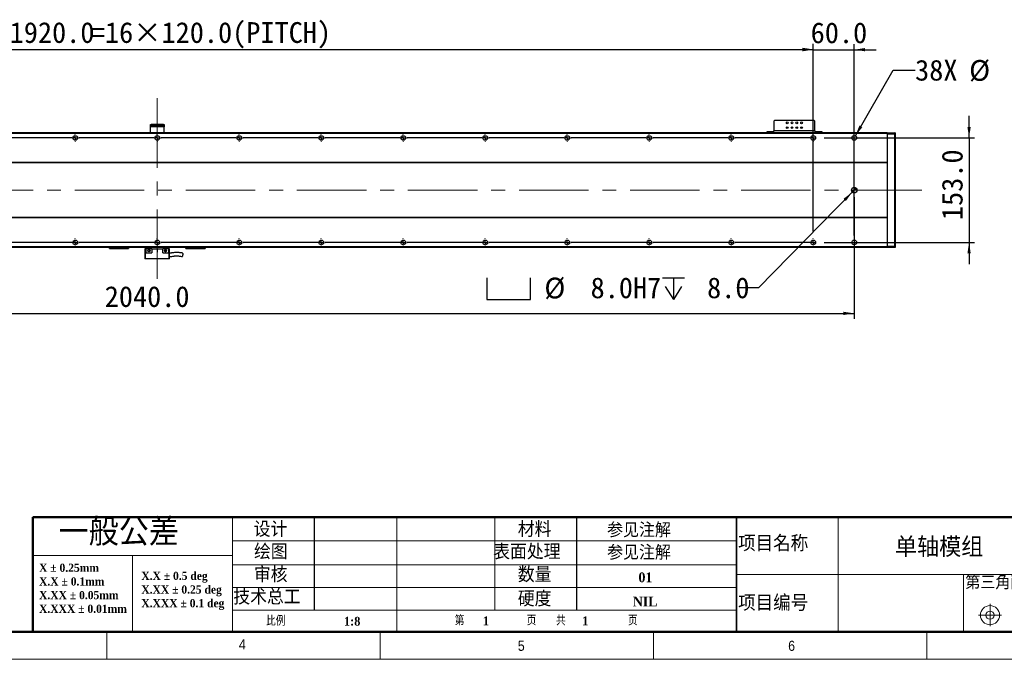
# Model space of a CAD drawing. Header units: millimetres. Extents: x 40 to 3320, y 40 to 2336.
# Tile 3 of 8: x 1153 to 2594, y 40 to 976. Entities that reach past the tile are written whole.
import ezdxf

# ---------------------------------------------------------------- set-up
doc = ezdxf.new("R2010")
doc.units = ezdxf.units.MM
doc.header["$LTSCALE"] = 8
doc.linetypes.add('CENTERX2', pattern=[20.32, 12.7, -2.54, 2.54, -2.54])
doc.layers.add('DIMNS', color=7, linetype='Continuous')
doc.styles.add('SLDTEXTSTYLE0', font='Gothic.ttf', dxfattribs={"width": 0.913})
doc.styles.add('SLDTEXTSTYLE1', font='timesbd.ttf', dxfattribs={"width": 0.933})
doc.styles.add('SLDTEXTSTYLE2', font='txt', dxfattribs={"bigfont": 'bigfont'})
doc.styles.add('SLDTEXTSTYLE3', font='txt', dxfattribs={"bigfont": 'bigfont'})
doc.styles.add('SLDTEXTSTYLE6', font='timesbd.ttf', dxfattribs={"width": 0.933, "bigfont": 'bigfont'})
doc.styles.add('SLDTEXTSTYLE7', font='txt')
doc.dimstyles.new('SLDDIMSTYLE0', dxfattribs={"dimtxt": 30.4, "dimasz": 16, "dimexe": 0, "dimexo": 0.0625, "dimgap": 7.6, "dimtad": 2, "dimdec": 1, "dimrnd": 1e-09, "dimzin": 4, "dimdsep": 46, "dimtxsty": 'SLDTEXTSTYLE7', "dimsah": 1, "dimcen": 0.09, "dimadec": 0, "dimazin": 1, "dimtfac": 1, "dimtdec": 1, "dimtmove": 0, "dimatfit": 0, "dimfxl": 0, "dimfrac": 2, "dimtolj": 1, "dimtzin": 12, "dimarcsym": 0})
doc.dimstyles.new('SLDDIMSTYLE5', dxfattribs={"dimtxt": 30.4, "dimasz": 16, "dimexe": 0, "dimexo": 0.0625, "dimgap": 7.6, "dimtad": 2, "dimdec": 1, "dimrnd": 1e-09, "dimzin": 4, "dimdsep": 46, "dimtxsty": 'SLDTEXTSTYLE7', "dimsah": 1, "dimcen": 0.09, "dimadec": 0, "dimazin": 1, "dimtfac": 1, "dimtdec": 1, "dimtofl": 0, "dimtmove": 0, "dimatfit": 3, "dimfxl": 0, "dimfrac": 2, "dimtolj": 1, "dimtzin": 12, "dimarcsym": 0})
doc.dimstyles.new('SLDDIMSTYLE6', dxfattribs={"dimtxt": 30.4, "dimasz": 16, "dimexe": 0, "dimexo": 0.0625, "dimgap": 7.6, "dimtad": 0, "dimtih": 1, "dimtoh": 1, "dimdec": 1, "dimrnd": 1e-09, "dimzin": 4, "dimdsep": 46, "dimtxsty": 'SLDTEXTSTYLE7', "dimsah": 1, "dimcen": 0, "dimadec": 0, "dimazin": 1, "dimtfac": 1, "dimtdec": 1, "dimtofl": 0, "dimtmove": 0, "dimatfit": 3, "dimfxl": 0, "dimfrac": 2, "dimtolj": 1, "dimtzin": 12, "dimarcsym": 0})
doc.dimstyles.new('SLDDIMSTYLE7', dxfattribs={"dimtxt": 30.4, "dimasz": 16, "dimexe": 0, "dimexo": 0.0625, "dimgap": 7.6, "dimtad": 0, "dimtih": 1, "dimtoh": 1, "dimdec": 1, "dimrnd": 1e-09, "dimzin": 12, "dimdsep": 46, "dimtxsty": 'SLDTEXTSTYLE7', "dimsah": 1, "dimcen": 0, "dimadec": 0, "dimazin": 3, "dimtfac": 1, "dimtdec": 1, "dimtofl": 0, "dimtmove": 0, "dimatfit": 3, "dimfxl": 0, "dimfrac": 2, "dimtolj": 1, "dimtzin": 12, "dimarcsym": 0})

# ---------------------------------------------------------------- blocks, each defined once
blk = doc.blocks.new('SW_NOTE_0')
at = {"color": 0, "linetype": 'Continuous', "lineweight": 0, "char_height": 12, "attachment_point": 1, "style": 'SLDTEXTSTYLE1'}
for s, insert in [('X.X ± 0.5 deg', (0, 15.8)), ('X.XX ± 0.25 deg', (0, -4.2)), ('X.XXX ± 0.1 deg', (0, -24.2))]:
    blk.add_mtext(s, dxfattribs=dict(at, insert=insert))
blk = doc.blocks.new('SW_NOTE_1')
at = {"color": 0, "linetype": 'Continuous', "lineweight": 0, "char_height": 12, "attachment_point": 1, "style": 'SLDTEXTSTYLE1'}
for s, insert in [('X ± 0.25mm ', (0, 15.8)), ('X.X ± 0.1mm', (0, -4.2))]:
    blk.add_mtext(s, dxfattribs=dict(at, insert=insert))
blk = doc.blocks.new('SW_NOTE_2')
at = {"color": 0, "linetype": 'Continuous', "lineweight": 0, "char_height": 12, "attachment_point": 1, "style": 'SLDTEXTSTYLE1'}
for s, insert in [('X.XX ± 0.05mm', (0, 15.8)), ('X.XXX ± 0.01mm', (0, -4.2))]:
    blk.add_mtext(s, dxfattribs=dict(at, insert=insert))
blk = doc.blocks.new('_D_19')
at = {"layer": 'DIMNS'}
for p, q in [((393.9, 666), (393.9, 940.3)), ((2313.9, 666), (2313.9, 940.3)), ((393.9, 932.3), (2313.9, 932.3))]:
    blk.add_line(p, q, dxfattribs=at)
for points in [[(393.9, 932.3), (409.9, 929.9), (409.9, 934.7)], [(2313.9, 932.3), (2297.9, 934.7), (2297.9, 929.9)]]:
    blk.add_solid(points, dxfattribs=at)
at = {"layer": 'DIMNS', "char_height": 30.4, "attachment_point": 1, "style": 'SLDTEXTSTYLE7'}
for s, insert in [('1920.0', (1137.9, 972.2)), ('=16×120.0(PITCH)', (1256.7, 972.2))]:
    blk.add_mtext(s, dxfattribs=dict(at, insert=insert))
blk = doc.blocks.new('SW_SYMBOL_HOLE_SPOT')
at = {"layer": 'DIMNS', "color": 0}
for p, q in [((0, 7000), (0, 600)), ((12800, 600), (12800, 7000)), ((0, 600), (12800, 600))]:
    blk.add_line(p, q, dxfattribs=at)
blk = doc.blocks.new('SW_SYMBOL_HOLE_DEPTH')
at = {"layer": 'DIMNS', "color": 0}
for p, q in [((0, 7000), (6400, 7000)), ((3200, 7000), (3200, 600)), ((800, 4440), (3200, 600)), ((5600, 4440), (3200, 600))]:
    blk.add_line(p, q, dxfattribs=at)
blk = doc.blocks.new('_D_20')
at = {"layer": 'DIMNS'}
for p, q in [((2371.1, 723.5), (2233.9, 583.4)), ((2233.9, 583.4), (2201.9, 583.4))]:
    blk.add_line(p, q, dxfattribs=at)
blk.add_solid([(2371.1, 723.5), (2358.2, 713.7), (2361.6, 710.4)], dxfattribs=at)
at = {"layer": 'DIMNS', "xscale": 0.004985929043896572, "yscale": 0.004985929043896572, "zscale": 0.004985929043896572}
for name, p in [('SW_SYMBOL_HOLE_SPOT', (1836.4, 563.3)), ('SW_SYMBOL_HOLE_DEPTH', (2093.4, 563.3))]:
    blk.add_blockref(name, p, dxfattribs=at)
at = {"layer": 'DIMNS', "char_height": 30.4, "attachment_point": 1, "style": 'SLDTEXTSTYLE7'}
for s, insert in [('%%c', (1920.4, 598.4)), (' 8.0H7 ', (1967.4, 598.7)), (' 8.0', (2137.9, 598.7))]:
    blk.add_mtext(s, dxfattribs=dict(at, insert=insert))
blk = doc.blocks.new('_D_21')
at = {"layer": 'DIMNS'}
for p, q in [((333.9, 709.7), (333.9, 538.1)), ((2373.9, 716.2), (2373.9, 538.1)), ((333.9, 546.1), (2373.9, 546.1))]:
    blk.add_line(p, q, dxfattribs=at)
for points in [[(333.9, 546.1), (349.9, 543.7), (349.9, 548.5)], [(2373.9, 546.1), (2357.9, 548.5), (2357.9, 543.7)]]:
    blk.add_solid(points, dxfattribs=at)
at = {"layer": 'DIMNS', "insert": (1277, 585.9), "char_height": 30.4, "attachment_point": 1, "style": 'SLDTEXTSTYLE7'}
blk.add_mtext('2040.0', dxfattribs=at)
blk = doc.blocks.new('_D_22')
at = {"layer": 'DIMNS'}
for p, q in [((2542, 802.9), (2542, 834.9)), ((2330, 802.9), (2550, 802.9)), ((2542, 802.9), (2542, 649.9)), ((2330, 649.9), (2550, 649.9)), ((2542, 649.9), (2542, 617.9))]:
    blk.add_line(p, q, dxfattribs=at)
for points in [[(2542, 802.9), (2544.4, 818.9), (2539.6, 818.9)], [(2542, 649.9), (2539.6, 633.9), (2544.4, 633.9)]]:
    blk.add_solid(points, dxfattribs=at)
at = {"layer": 'DIMNS', "insert": (2502.1, 682.6), "char_height": 30.4, "attachment_point": 1, "rotation": 90, "style": 'SLDTEXTSTYLE7'}
blk.add_mtext('153.0', dxfattribs=at)
blk = doc.blocks.new('_D_23')
at = {"layer": 'DIMNS'}
for p, q in [((2375.6, 805.8), (2431, 901.8)), ((2431, 901.8), (2463, 901.8))]:
    blk.add_line(p, q, dxfattribs=at)
blk.add_solid([(2375.6, 805.8), (2385.7, 818.5), (2381.5, 820.9)], dxfattribs=at)
at = {"layer": 'DIMNS', "char_height": 30.4, "attachment_point": 1, "style": 'SLDTEXTSTYLE7'}
for s, insert in [('38X ', (2463, 917.1)), ('%%c', (2542.1, 916.8)), (' 6.8 THROUGH HOLE', (2589.1, 917.1))]:
    blk.add_mtext(s, dxfattribs=dict(at, insert=insert))
blk = doc.blocks.new('_D_25')
at = {"layer": 'DIMNS'}
for p, q in [((2313.9, 666), (2313.9, 939.9)), ((2373.9, 660), (2373.9, 939.9)), ((2313.9, 931.9), (2281.9, 931.9)), ((2313.9, 931.9), (2373.9, 931.9)), ((2373.9, 931.9), (2405.9, 931.9))]:
    blk.add_line(p, q, dxfattribs=at)
for points in [[(2313.9, 931.9), (2297.9, 934.3), (2297.9, 929.5)], [(2373.9, 931.9), (2389.9, 929.5), (2389.9, 934.3)]]:
    blk.add_solid(points, dxfattribs=at)
at = {"layer": 'DIMNS', "insert": (2310.2, 971.8), "char_height": 30.4, "attachment_point": 1, "style": 'SLDTEXTSTYLE7'}
blk.add_mtext('60.0', dxfattribs=at)
blk = doc.blocks.new('SW_CENTERMARKSYMBOL_1')
at = {"layer": 'DIMNS', "color": 0}
for p, q in [((834.92, 0), (725.08, 0)), ((834.92, 0), (834.06, 0)), ((840, 0), (837.46, 0)), ((840, 0), (837.46, 0)), ((840, 0), (837.46, 0)), ((840, 0), (837.46, 0)), ((840, 0), (837.46, 0)), ((840, 0), (837.46, 0)), ((840, 0), (837.46, 0)), ((840, 0), (837.46, 0)), ((840, 5.08), (840, 5.94)), ((840, 0), (840, 2.54)), ((840, 0), (840, 2.54)), ((840, 0), (840, 2.54)), ((840, 0), (840, 2.54)), ((840, 0), (840, 2.54)), ((840, 0), (840, 2.54)), ((840, 0), (840, 2.54)), ((840, 0), (840, 2.54)), ((840, 0), (840, -2.54)), ((840, 0), (842.54, 0)), ((840, 0), (840, -2.54)), ((840, 0), (842.54, 0)), ((840, 0), (840, -2.54)), ((840, 0), (842.54, 0)), ((840, 0), (840, -2.54)), ((840, 0), (842.54, 0)), ((840, 0), (840, -2.54)), ((840, 0), (842.54, 0)), ((840, 0), (840, -2.54)), ((840, 0), (842.54, 0)), ((840, 0), (840, -2.54)), ((840, 0), (842.54, 0)), ((840, 0), (840, -2.54)), ((840, 0), (842.54, 0)), ((845.08, 0), (845.94, 0)), ((954.92, 0), (845.08, 0)), ((954.92, 0), (954.06, 0)), ((960, 0), (957.46, 0)), ((960, 0), (957.46, 0)), ((960, 0), (957.46, 0)), ((960, 0), (957.46, 0)), ((960, 0), (957.46, 0)), ((960, 0), (957.46, 0)), ((960, 0), (957.46, 0)), ((960, 0), (957.46, 0)), ((960, 0), (957.46, 0)), ((960, 5.08), (960, 5.94)), ((960, 0), (960, 2.54)), ((960, 0), (960, 2.54)), ((960, 0), (960, 2.54)), ((960, 0), (960, 2.54)), ((960, 0), (960, 2.54)), ((960, 0), (960, 2.54)), ((960, 0), (960, 2.54)), ((960, 0), (960, 2.54)), ((960, 0), (960, 2.54)), ((960, 0), (960, -2.54)), ((960, 0), (962.54, 0)), ((960, 0), (960, -2.54)), ((960, 0), (962.54, 0)), ((960, 0), (960, -2.54)), ((960, 0), (962.54, 0)), ((960, 0), (960, -2.54)), ((960, 0), (962.54, 0)), ((960, 0), (960, -2.54)), ((960, 0), (962.54, 0)), ((960, 0), (960, -2.54)), ((960, 0), (962.54, 0)), ((960, 0), (960, -2.54)), ((960, 0), (962.54, 0)), ((960, 0), (960, -2.54)), ((960, 0), (962.54, 0)), ((960, 0), (960, -2.54)), ((960, 0), (962.54, 0)), ((965.08, 0), (965.94, 0)), ((1074.92, 0), (965.08, 0)), ((1074.92, 0), (1074.06, 0)), ((1080, 0), (1077.46, 0)), ((1080, 0), (1077.46, 0)), ((1080, 0), (1077.46, 0)), ((1080, 0), (1077.46, 0)), ((1080, 0), (1077.46, 0)), ((1080, 0), (1077.46, 0)), ((1080, 0), (1077.46, 0)), ((1080, 0), (1077.46, 0)), ((1080, 5.08), (1080, 5.94)), ((1080, 0), (1080, 2.54)), ((1080, 0), (1080, 2.54)), ((1080, 0), (1080, 2.54)), ((1080, 0), (1080, 2.54)), ((1080, 0), (1080, 2.54)), ((1080, 0), (1080, 2.54)), ((1080, 0), (1080, 2.54)), ((1080, 0), (1080, 2.54)), ((1080, 0), (1080, -2.54)), ((1080, 0), (1082.54, 0)), ((1080, 0), (1080, -2.54)), ((1080, 0), (1082.54, 0)), ((1080, 0), (1080, -2.54)), ((1080, 0), (1082.54, 0)), ((1080, 0), (1080, -2.54)), ((1080, 0), (1082.54, 0)), ((1080, 0), (1080, -2.54)), ((1080, 0), (1082.54, 0)), ((1080, 0), (1080, -2.54)), ((1080, 0), (1082.54, 0)), ((1080, 0), (1080, -2.54)), ((1080, 0), (1082.54, 0)), ((1080, 0), (1080, -2.54)), ((1080, 0), (1082.54, 0)), ((1085.08, 0), (1085.94, 0)), ((1194.92, 0), (1085.08, 0)), ((1194.92, 0), (1194.06, 0)), ((1200, 0), (1197.46, 0)), ((1200, 0), (1197.46, 0)), ((1200, 0), (1197.46, 0)), ((1200, 0), (1197.46, 0)), ((1200, 0), (1197.46, 0)), ((1200, 0), (1197.46, 0)), ((1200, 0), (1197.46, 0)), ((1200, 5.08), (1200, 5.94)), ((1200, 0), (1200, 2.54)), ((1200, 0), (1200, 2.54)), ((1200, 0), (1200, 2.54)), ((1200, 0), (1200, 2.54)), ((1200, 0), (1200, 2.54)), ((1200, 0), (1200, 2.54)), ((1200, 0), (1200, 2.54)), ((1200, 0), (1200, -2.54)), ((1200, 0), (1202.54, 0)), ((1200, 0), (1200, -2.54)), ((1200, 0), (1202.54, 0)), ((1200, 0), (1200, -2.54)), ((1200, 0), (1202.54, 0)), ((1200, 0), (1200, -2.54)), ((1200, 0), (1202.54, 0)), ((1200, 0), (1200, -2.54)), ((1200, 0), (1202.54, 0)), ((1200, 0), (1200, -2.54)), ((1200, 0), (1202.54, 0)), ((1200, 0), (1200, -2.54)), ((1200, 0), (1202.54, 0)), ((1205.08, 0), (1205.94, 0)), ((1314.92, 0), (1205.08, 0)), ((1314.92, 0), (1314.06, 0)), ((1320, 0), (1317.46, 0)), ((1320, 0), (1317.46, 0)), ((1320, 0), (1317.46, 0)), ((1320, 0), (1317.46, 0)), ((1320, 0), (1317.46, 0)), ((1320, 0), (1317.46, 0)), ((1320, 5.08), (1320, 5.94)), ((1320, 0), (1320, 2.54)), ((1320, 0), (1320, 2.54)), ((1320, 0), (1320, 2.54)), ((1320, 0), (1320, 2.54)), ((1320, 0), (1320, 2.54)), ((1320, 0), (1320, 2.54)), ((1320, 0), (1320, -2.54)), ((1320, 0), (1322.54, 0)), ((1320, 0), (1320, -2.54)), ((1320, 0), (1322.54, 0)), ((1320, 0), (1320, -2.54)), ((1320, 0), (1322.54, 0)), ((1320, 0), (1320, -2.54)), ((1320, 0), (1322.54, 0)), ((1320, 0), (1320, -2.54)), ((1320, 0), (1322.54, 0)), ((1320, 0), (1320, -2.54)), ((1320, 0), (1322.54, 0)), ((1325.08, 0), (1325.94, 0)), ((1434.92, 0), (1325.08, 0)), ((1434.92, 0), (1434.06, 0)), ((1440, 0), (1437.46, 0)), ((1440, 0), (1437.46, 0)), ((1440, 0), (1437.46, 0)), ((1440, 0), (1437.46, 0)), ((1440, 0), (1437.46, 0)), ((1440, 5.08), (1440, 5.94)), ((1440, 0), (1440, 2.54)), ((1440, 0), (1440, 2.54)), ((1440, 0), (1440, 2.54)), ((1440, 0), (1440, 2.54)), ((1440, 0), (1440, 2.54)), ((1440, 0), (1440, -2.54)), ((1440, 0), (1442.54, 0)), ((1440, 0), (1440, -2.54)), ((1440, 0), (1442.54, 0)), ((1440, 0), (1440, -2.54)), ((1440, 0), (1442.54, 0)), ((1440, 0), (1440, -2.54)), ((1440, 0), (1442.54, 0)), ((1440, 0), (1440, -2.54)), ((1440, 0), (1442.54, 0)), ((1445.08, 0), (1445.94, 0)), ((1554.92, 0), (1445.08, 0)), ((1554.92, 0), (1554.06, 0)), ((1560, 0), (1557.46, 0)), ((1560, 0), (1557.46, 0)), ((1560, 0), (1557.46, 0)), ((1560, 0), (1557.46, 0)), ((1560, 5.08), (1560, 5.94)), ((1560, 0), (1560, 2.54)), ((1560, 0), (1560, 2.54)), ((1560, 0), (1560, 2.54)), ((1560, 0), (1560, 2.54)), ((1560, 0), (1560, -2.54)), ((1560, 0), (1562.54, 0)), ((1560, 0), (1560, -2.54)), ((1560, 0), (1562.54, 0)), ((1560, 0), (1560, -2.54)), ((1560, 0), (1562.54, 0)), ((1560, 0), (1560, -2.54)), ((1560, 0), (1562.54, 0)), ((1565.08, 0), (1565.94, 0)), ((1674.92, 0), (1565.08, 0)), ((1674.92, 0), (1674.06, 0)), ((1680, 0), (1677.46, 0)), ((1680, 0), (1677.46, 0)), ((1680, 0), (1677.46, 0)), ((1680, 5.08), (1680, 5.94)), ((1680, 0), (1680, 2.54)), ((1680, 0), (1680, 2.54)), ((1680, 0), (1680, 2.54)), ((1680, 0), (1680, -2.54)), ((1680, 0), (1682.54, 0)), ((1680, 0), (1680, -2.54)), ((1680, 0), (1682.54, 0)), ((1680, 0), (1680, -2.54)), ((1680, 0), (1682.54, 0)), ((1685.08, 0), (1685.94, 0)), ((1794.92, 0), (1685.08, 0)), ((1794.92, 0), (1794.06, 0)), ((1800, 0), (1797.46, 0)), ((1800, 0), (1797.46, 0)), ((1800, 5.08), (1800, 5.94)), ((1800, 0), (1800, 2.54)), ((1800, 0), (1800, 2.54)), ((1800, 0), (1800, -2.54)), ((1800, 0), (1802.54, 0)), ((1800, 0), (1800, -2.54)), ((1800, 0), (1802.54, 0)), ((1805.08, 0), (1805.94, 0)), ((1914.92, 0), (1805.08, 0)), ((1914.92, 0), (1914.06, 0)), ((1920, 0), (1917.46, 0)), ((1920, 5.08), (1920, 5.94)), ((1920, 0), (1920, 2.54)), ((1920, 0), (1920, -2.54)), ((1920, 0), (1922.54, 0)), ((840, -5.08), (840, -5.94)), ((960, -5.08), (960, -5.94)), ((1080, -5.08), (1080, -5.94)), ((1200, -5.08), (1200, -5.94)), ((1320, -5.08), (1320, -5.94)), ((1440, -5.08), (1440, -5.94)), ((1560, -5.08), (1560, -5.94)), ((1680, -5.08), (1680, -5.94)), ((1800, -5.08), (1800, -5.94)), ((1920, -5.08), (1920, -5.94))]:
    blk.add_line(p, q, dxfattribs=at)
blk = doc.blocks.new('SW_CENTERMARKSYMBOL_2')
at = {"layer": 'DIMNS', "color": 0}
for p, q in [((834.92, 0), (725.08, 0)), ((834.92, 0), (834.06, 0)), ((840, 0), (837.46, 0)), ((840, 0), (837.46, 0)), ((840, 0), (837.46, 0)), ((840, 0), (837.46, 0)), ((840, 0), (837.46, 0)), ((840, 0), (837.46, 0)), ((840, 0), (837.46, 0)), ((840, 0), (837.46, 0)), ((840, 5.08), (840, 5.94)), ((840, 0), (840, 2.54)), ((840, 0), (840, 2.54)), ((840, 0), (840, 2.54)), ((840, 0), (840, 2.54)), ((840, 0), (840, 2.54)), ((840, 0), (840, 2.54)), ((840, 0), (840, 2.54)), ((840, 0), (840, 2.54)), ((840, 0), (840, -2.54)), ((840, 0), (842.54, 0)), ((840, 0), (840, -2.54)), ((840, 0), (842.54, 0)), ((840, 0), (840, -2.54)), ((840, 0), (842.54, 0)), ((840, 0), (840, -2.54)), ((840, 0), (842.54, 0)), ((840, 0), (840, -2.54)), ((840, 0), (842.54, 0)), ((840, 0), (840, -2.54)), ((840, 0), (842.54, 0)), ((840, 0), (840, -2.54)), ((840, 0), (842.54, 0)), ((840, 0), (840, -2.54)), ((840, 0), (842.54, 0)), ((845.08, 0), (845.94, 0)), ((954.92, 0), (845.08, 0)), ((954.92, 0), (954.06, 0)), ((960, 0), (957.46, 0)), ((960, 0), (957.46, 0)), ((960, 0), (957.46, 0)), ((960, 0), (957.46, 0)), ((960, 0), (957.46, 0)), ((960, 0), (957.46, 0)), ((960, 0), (957.46, 0)), ((960, 0), (957.46, 0)), ((960, 0), (957.46, 0)), ((960, 5.08), (960, 5.94)), ((960, 0), (960, 2.54)), ((960, 0), (960, 2.54)), ((960, 0), (960, 2.54)), ((960, 0), (960, 2.54)), ((960, 0), (960, 2.54)), ((960, 0), (960, 2.54)), ((960, 0), (960, 2.54)), ((960, 0), (960, 2.54)), ((960, 0), (960, 2.54)), ((960, 0), (960, -2.54)), ((960, 0), (962.54, 0)), ((960, 0), (960, -2.54)), ((960, 0), (962.54, 0)), ((960, 0), (960, -2.54)), ((960, 0), (962.54, 0)), ((960, 0), (960, -2.54)), ((960, 0), (962.54, 0)), ((960, 0), (960, -2.54)), ((960, 0), (962.54, 0)), ((960, 0), (960, -2.54)), ((960, 0), (962.54, 0)), ((960, 0), (960, -2.54)), ((960, 0), (962.54, 0)), ((960, 0), (960, -2.54)), ((960, 0), (962.54, 0)), ((960, 0), (960, -2.54)), ((960, 0), (962.54, 0)), ((965.08, 0), (965.94, 0)), ((1074.92, 0), (965.08, 0)), ((1074.92, 0), (1074.06, 0)), ((1080, 0), (1077.46, 0)), ((1080, 0), (1077.46, 0)), ((1080, 0), (1077.46, 0)), ((1080, 0), (1077.46, 0)), ((1080, 0), (1077.46, 0)), ((1080, 0), (1077.46, 0)), ((1080, 0), (1077.46, 0)), ((1080, 0), (1077.46, 0)), ((1080, 5.08), (1080, 5.94)), ((1080, 0), (1080, 2.54)), ((1080, 0), (1080, 2.54)), ((1080, 0), (1080, 2.54)), ((1080, 0), (1080, 2.54)), ((1080, 0), (1080, 2.54)), ((1080, 0), (1080, 2.54)), ((1080, 0), (1080, 2.54)), ((1080, 0), (1080, 2.54)), ((1080, 0), (1080, -2.54)), ((1080, 0), (1082.54, 0)), ((1080, 0), (1080, -2.54)), ((1080, 0), (1082.54, 0)), ((1080, 0), (1080, -2.54)), ((1080, 0), (1082.54, 0)), ((1080, 0), (1080, -2.54)), ((1080, 0), (1082.54, 0)), ((1080, 0), (1080, -2.54)), ((1080, 0), (1082.54, 0)), ((1080, 0), (1080, -2.54)), ((1080, 0), (1082.54, 0)), ((1080, 0), (1080, -2.54)), ((1080, 0), (1082.54, 0)), ((1080, 0), (1080, -2.54)), ((1080, 0), (1082.54, 0)), ((1085.08, 0), (1085.94, 0)), ((1194.92, 0), (1085.08, 0)), ((1194.92, 0), (1194.06, 0)), ((1200, 0), (1197.46, 0)), ((1200, 0), (1197.46, 0)), ((1200, 0), (1197.46, 0)), ((1200, 0), (1197.46, 0)), ((1200, 0), (1197.46, 0)), ((1200, 0), (1197.46, 0)), ((1200, 0), (1197.46, 0)), ((1200, 5.08), (1200, 5.94)), ((1200, 0), (1200, 2.54)), ((1200, 0), (1200, 2.54)), ((1200, 0), (1200, 2.54)), ((1200, 0), (1200, 2.54)), ((1200, 0), (1200, 2.54)), ((1200, 0), (1200, 2.54)), ((1200, 0), (1200, 2.54)), ((1200, 0), (1200, -2.54)), ((1200, 0), (1202.54, 0)), ((1200, 0), (1200, -2.54)), ((1200, 0), (1202.54, 0)), ((1200, 0), (1200, -2.54)), ((1200, 0), (1202.54, 0)), ((1200, 0), (1200, -2.54)), ((1200, 0), (1202.54, 0)), ((1200, 0), (1200, -2.54)), ((1200, 0), (1202.54, 0)), ((1200, 0), (1200, -2.54)), ((1200, 0), (1202.54, 0)), ((1200, 0), (1200, -2.54)), ((1200, 0), (1202.54, 0)), ((1205.08, 0), (1205.94, 0)), ((1314.92, 0), (1205.08, 0)), ((1314.92, 0), (1314.06, 0)), ((1320, 0), (1317.46, 0)), ((1320, 0), (1317.46, 0)), ((1320, 0), (1317.46, 0)), ((1320, 0), (1317.46, 0)), ((1320, 0), (1317.46, 0)), ((1320, 0), (1317.46, 0)), ((1320, 5.08), (1320, 5.94)), ((1320, 0), (1320, 2.54)), ((1320, 0), (1320, 2.54)), ((1320, 0), (1320, 2.54)), ((1320, 0), (1320, 2.54)), ((1320, 0), (1320, 2.54)), ((1320, 0), (1320, 2.54)), ((1320, 0), (1320, -2.54)), ((1320, 0), (1322.54, 0)), ((1320, 0), (1320, -2.54)), ((1320, 0), (1322.54, 0)), ((1320, 0), (1320, -2.54)), ((1320, 0), (1322.54, 0)), ((1320, 0), (1320, -2.54)), ((1320, 0), (1322.54, 0)), ((1320, 0), (1320, -2.54)), ((1320, 0), (1322.54, 0)), ((1320, 0), (1320, -2.54)), ((1320, 0), (1322.54, 0)), ((1325.08, 0), (1325.94, 0)), ((1434.92, 0), (1325.08, 0)), ((1434.92, 0), (1434.06, 0)), ((1440, 0), (1437.46, 0)), ((1440, 0), (1437.46, 0)), ((1440, 0), (1437.46, 0)), ((1440, 0), (1437.46, 0)), ((1440, 0), (1437.46, 0)), ((1440, 5.08), (1440, 5.94)), ((1440, 0), (1440, 2.54)), ((1440, 0), (1440, 2.54)), ((1440, 0), (1440, 2.54)), ((1440, 0), (1440, 2.54)), ((1440, 0), (1440, 2.54)), ((1440, 0), (1440, -2.54)), ((1440, 0), (1442.54, 0)), ((1440, 0), (1440, -2.54)), ((1440, 0), (1442.54, 0)), ((1440, 0), (1440, -2.54)), ((1440, 0), (1442.54, 0)), ((1440, 0), (1440, -2.54)), ((1440, 0), (1442.54, 0)), ((1440, 0), (1440, -2.54)), ((1440, 0), (1442.54, 0)), ((1445.08, 0), (1445.94, 0)), ((1554.92, 0), (1445.08, 0)), ((1554.92, 0), (1554.06, 0)), ((1560, 0), (1557.46, 0)), ((1560, 0), (1557.46, 0)), ((1560, 0), (1557.46, 0)), ((1560, 0), (1557.46, 0)), ((1560, 5.08), (1560, 5.94)), ((1560, 0), (1560, 2.54)), ((1560, 0), (1560, 2.54)), ((1560, 0), (1560, 2.54)), ((1560, 0), (1560, 2.54)), ((1560, 0), (1560, -2.54)), ((1560, 0), (1562.54, 0)), ((1560, 0), (1560, -2.54)), ((1560, 0), (1562.54, 0)), ((1560, 0), (1560, -2.54)), ((1560, 0), (1562.54, 0)), ((1560, 0), (1560, -2.54)), ((1560, 0), (1562.54, 0)), ((1565.08, 0), (1565.94, 0)), ((1674.92, 0), (1565.08, 0)), ((1674.92, 0), (1674.06, 0)), ((1680, 0), (1677.46, 0)), ((1680, 0), (1677.46, 0)), ((1680, 0), (1677.46, 0)), ((1680, 5.08), (1680, 5.94)), ((1680, 0), (1680, 2.54)), ((1680, 0), (1680, 2.54)), ((1680, 0), (1680, 2.54)), ((1680, 0), (1680, -2.54)), ((1680, 0), (1682.54, 0)), ((1680, 0), (1680, -2.54)), ((1680, 0), (1682.54, 0)), ((1680, 0), (1680, -2.54)), ((1680, 0), (1682.54, 0)), ((1685.08, 0), (1685.94, 0)), ((1794.92, 0), (1685.08, 0)), ((1794.92, 0), (1794.06, 0)), ((1800, 0), (1797.46, 0)), ((1800, 0), (1797.46, 0)), ((1800, 5.08), (1800, 5.94)), ((1800, 0), (1800, 2.54)), ((1800, 0), (1800, 2.54)), ((1800, 0), (1800, -2.54)), ((1800, 0), (1802.54, 0)), ((1800, 0), (1800, -2.54)), ((1800, 0), (1802.54, 0)), ((1805.08, 0), (1805.94, 0)), ((1914.92, 0), (1805.08, 0)), ((1914.92, 0), (1914.06, 0)), ((1920, 0), (1917.46, 0)), ((1920, 5.08), (1920, 5.94)), ((1920, 0), (1920, 2.54)), ((1920, 0), (1920, -2.54)), ((1920, 0), (1922.54, 0)), ((840, -5.08), (840, -5.94)), ((960, -5.08), (960, -5.94)), ((1080, -5.08), (1080, -5.94)), ((1200, -5.08), (1200, -5.94)), ((1320, -5.08), (1320, -5.94)), ((1440, -5.08), (1440, -5.94)), ((1560, -5.08), (1560, -5.94)), ((1680, -5.08), (1680, -5.94)), ((1800, -5.08), (1800, -5.94)), ((1920, -5.08), (1920, -5.94))]:
    blk.add_line(p, q, dxfattribs=at)
blk = doc.blocks.new('SW_DOWELSYMBOL_4')
at = {"linetype": 'Continuous', "lineweight": 18}
h = blk.add_hatch(color=0, dxfattribs=at)
edge = h.paths.add_edge_path(flags=0)
edge.add_arc((0, 0), 4, 180, 270)
edge.add_line((0, -4), (0, 0))
edge.add_line((0, 0), (-4, 0))
h = blk.add_hatch(color=0, dxfattribs=at)
edge = h.paths.add_edge_path(flags=0)
edge.add_arc((0, 0), 4, 0, 90)
edge.add_line((0, 4), (0, 0))
edge.add_line((0, 0), (4, 0))
at = {"layer": 'DIMNS', "color": 0}
blk.add_circle((0, 0), 4, dxfattribs=at)

msp = doc.modelspace()

# ---------------------------------------------------------------- linework, layer by layer
at = {"color": 7, "linetype": 'Continuous', "lineweight": 25}
for p, q in [((1343.88, 820.35), (1343.88, 822.35)), ((1343.88, 822.35), (1344.88, 822.35)), ((1344.88, 822.35), (1344.88, 820.35)), ((1362.88, 822.35), (1344.88, 822.35)), ((1362.88, 820.35), (1362.88, 822.35)), ((1362.88, 822.35), (1363.88, 822.35)), ((1363.88, 822.35), (1363.88, 820.35)), ((2257.38, 828.15), (2256.38, 827.15)), ((2256.38, 827.15), (2256.38, 813.35)), ((2315.38, 828.15), (2257.38, 828.15)), ((2316.38, 827.15), (2315.38, 828.15)), ((2316.38, 813.35), (2316.38, 827.15)), ((2421.88, 810.35), (285.88, 810.35)), ((2421.88, 809.35), (285.88, 809.35)), ((1344.88, 820.35), (1343.88, 820.35)), ((1343.88, 818.85), (1343.88, 820.35)), ((1363.88, 818.85), (1343.88, 818.85)), ((1343.88, 810.35), (1343.88, 818.85)), ((1362.88, 820.35), (1344.88, 820.35)), ((1363.88, 820.35), (1362.88, 820.35)), ((1363.88, 820.35), (1363.88, 818.85)), ((1363.88, 810.35), (1363.88, 818.85)), ((2246.38, 810.35), (2246.38, 812.35)), ((2246.38, 812.35), (2247.38, 812.35)), ((2247.38, 812.35), (2247.38, 810.35)), ((2247.38, 812.35), (2255.38, 812.35)), ((2255.38, 812.35), (2255.38, 810.35)), ((2256.38, 812.35), (2255.38, 812.35)), ((2316.38, 813.35), (2256.38, 813.35)), ((2256.38, 810.35), (2256.38, 813.35)), ((2316.38, 813.35), (2316.38, 810.35)), ((2317.38, 812.35), (2316.38, 812.35)), ((2317.38, 812.35), (2317.38, 810.35)), ((2317.38, 812.35), (2325.38, 812.35)), ((2325.38, 810.35), (2325.38, 812.35)), ((2325.38, 812.35), (2326.38, 812.35)), ((2326.38, 812.35), (2326.38, 810.35)), ((2421.88, 810.05), (2422.18, 810.35)), ((2421.88, 810.35), (2421.88, 809.35)), ((2421.88, 809.35), (2421.88, 766.85)), ((2421.88, 808.23), (2422.18, 808.35)), ((2422.18, 810.35), (2422.18, 808.35)), ((2422.18, 810.35), (2433.58, 810.35)), ((2422.18, 808.35), (2422.18, 644.35)), ((2433.58, 808.35), (2422.18, 808.35)), ((2433.58, 808.35), (2433.58, 810.35)), ((2433.88, 810.05), (2433.58, 810.35)), ((2433.58, 644.35), (2433.58, 808.35)), ((2433.88, 808.23), (2433.58, 808.35)), ((2433.88, 810.05), (2433.88, 808.23)), ((2433.88, 808.23), (2433.88, 644.48)), ((2421.88, 766.85), (285.88, 766.85)), ((2421.88, 766.35), (285.88, 766.35)), ((2421.88, 766.85), (2421.88, 766.35)), ((2421.88, 766.35), (2421.88, 686.35)), ((2421.88, 686.35), (285.88, 686.35)), ((2421.88, 685.85), (285.88, 685.85)), ((2421.88, 686.35), (2421.88, 685.85)), ((2421.88, 685.85), (2421.88, 643.35)), ((2421.88, 643.35), (285.88, 643.35)), ((2421.88, 642.35), (285.88, 642.35)), ((1283.88, 641.15), (1283.88, 642.35)), ((1283.88, 641.15), (1284.18, 640.85)), ((1283.88, 641.15), (1284.88, 641.15)), ((1285.01, 640.85), (1284.18, 640.85)), ((1284.88, 642.35), (1284.88, 641.15)), ((1285.01, 640.85), (1284.88, 641.15)), ((1284.88, 641.15), (1310.88, 641.15)), ((1310.76, 640.85), (1285.01, 640.85)), ((1310.76, 640.85), (1310.88, 641.15)), ((1311.58, 640.85), (1310.76, 640.85)), ((1310.88, 641.15), (1310.88, 642.35)), ((1310.88, 641.15), (1311.88, 641.15)), ((1311.58, 640.85), (1311.88, 641.15)), ((1311.88, 642.35), (1311.88, 641.15)), ((1335.88, 640.45), (1335.88, 626.05)), ((1337.08, 640.45), (1335.88, 640.45)), ((1336.88, 640.45), (1336.88, 642.35)), ((1337.08, 634.45), (1336.88, 634.45)), ((1336.88, 626.05), (1336.88, 634.45)), ((1337.08, 640.45), (1337.08, 634.45)), ((1345.88, 640.45), (1337.08, 640.45)), ((1337.08, 634.45), (1345.88, 634.45)), ((1345.88, 640.45), (1353.63, 640.45)), ((1345.88, 640.45), (1345.88, 634.45)), ((1354.13, 640.45), (1353.63, 640.45)), ((1353.63, 640.45), (1353.63, 635.7)), ((1354.13, 640.45), (1361.88, 640.45)), ((1354.13, 635.7), (1354.13, 640.45)), ((1370.68, 640.45), (1361.88, 640.45)), ((1361.88, 634.45), (1361.88, 640.45)), ((1361.88, 634.45), (1370.68, 634.45)), ((1365.26, 638.9), (1365.43, 639)), ((1365.26, 638.9), (1365.43, 639)), ((1366.89, 638.5), (1367.02, 638.1)), ((1371.88, 640.45), (1370.68, 640.45)), ((1370.68, 634.45), (1370.68, 640.45)), ((1370.88, 634.45), (1370.68, 634.45)), ((1370.88, 640.45), (1370.88, 642.35)), ((1370.88, 634.45), (1370.88, 626.05)), ((1371.88, 626.05), (1371.88, 640.45)), ((1395.88, 641.15), (1395.88, 642.35)), ((1395.88, 641.15), (1396.18, 640.85)), ((1395.88, 641.15), (1396.88, 641.15)), ((1397.01, 640.85), (1396.18, 640.85)), ((1396.88, 642.35), (1396.88, 641.15)), ((1397.01, 640.85), (1396.88, 641.15)), ((1396.88, 641.15), (1422.88, 641.15)), ((1422.76, 640.85), (1397.01, 640.85)), ((1422.76, 640.85), (1422.88, 641.15)), ((1423.58, 640.85), (1422.76, 640.85)), ((1422.88, 641.15), (1422.88, 642.35)), ((1422.88, 641.15), (1423.88, 641.15)), ((1423.58, 640.85), (1423.88, 641.15)), ((1423.88, 642.35), (1423.88, 641.15)), ((2421.88, 644.48), (2422.18, 644.35)), ((2421.88, 643.35), (2421.88, 642.35)), ((2421.88, 642.65), (2422.18, 642.35)), ((2422.18, 644.35), (2422.18, 642.35)), ((2422.18, 644.35), (2433.58, 644.35)), ((2433.58, 642.35), (2422.18, 642.35)), ((2433.88, 644.48), (2433.58, 644.35)), ((2433.58, 642.35), (2433.58, 644.35)), ((2433.88, 642.65), (2433.58, 642.35)), ((2433.88, 644.48), (2433.88, 642.65)), ((1336.88, 626.05), (1335.88, 626.05)), ((1370.88, 626.05), (1336.88, 626.05)), ((1350.88, 626.05), (1350.88, 625.85)), ((1356.88, 625.85), (1350.88, 625.85)), ((1356.88, 625.85), (1356.88, 626.05)), ((1371.88, 626.05), (1370.88, 626.05))]:
    msp.add_line(p, q, dxfattribs=at)
at = {"color": 7, "linetype": 'Continuous', "lineweight": 50}
for p, q in [((1171.76, 248), (1171.76, 80)), ((1171.76, 248), (1464, 248)), ((3280, 248), (1464, 248)), ((80, 80), (3280, 80))]:
    msp.add_line(p, q, dxfattribs=at)
at = {"color": 7, "linetype": 'Continuous', "lineweight": 18}
for p, q in [((1464, 248), (1464, 220)), ((1464, 192), (1464, 248)), ((1464, 220), (1464, 248)), ((1704.34, 248), (1704.34, 80)), ((1848, 248), (1848, 112.05)), ((2350.6, 248), (2350.6, 80)), ((1464, 192), (1464, 220)), ((1464, 213.26), (2201.48, 213.26)), ((1464, 192), (1171.76, 192)), ((1317.88, 192), (1317.88, 80)), ((1464, 192), (1464, 80)), ((1464, 178.04), (2201.48, 178.04)), ((2201.48, 164), (2674.01, 164)), ((2533.82, 164), (2533.82, 80)), ((1464, 145.04), (2201.48, 145.04)), ((2572.64, 121.19), (2572.64, 88.5)), ((2201.48, 112.05), (1464, 112.05)), ((2556, 104.55), (2589.61, 104.55)), ((80, 80), (3280, 80)), ((984, 80), (3280, 80)), ((1280, 40), (1280, 80)), ((1680, 40), (1680, 80)), ((2080, 80), (2080, 40)), ((2480, 40), (2480, 80)), ((40, 40), (3320, 40))]:
    msp.add_line(p, q, dxfattribs=at)
at = {"color": 7, "linetype": 'Continuous', "lineweight": 35}
msp.add_line((2201.48, 248), (2201.48, 80), dxfattribs=at)
at = {"color": 7, "linetype": 'Continuous', "lineweight": 25}
for centre, radius in [((2275.88, 824.85), 1.25), ((2282.88, 824.85), 1.25), ((2289.88, 824.85), 1.25), ((2296.88, 824.85), 1.25), ((2275.88, 817.85), 1.25), ((2282.88, 817.85), 1.25), ((2289.88, 817.85), 1.25), ((2296.88, 817.85), 1.25), ((1233.88, 802.85), 3.4), ((1353.88, 802.85), 3.4), ((1473.88, 802.85), 3.4), ((1593.88, 802.85), 3.4), ((1713.88, 802.85), 3.4), ((1833.88, 802.85), 3.4), ((1953.88, 802.85), 3.4), ((2073.88, 802.85), 3.4), ((2193.88, 802.85), 3.4), ((2313.88, 802.85), 3.4), ((2373.88, 802.85), 3.4), ((2373.88, 726.35), 4), ((1233.88, 649.85), 3.4), ((1353.88, 649.85), 3.4), ((1473.88, 649.85), 3.4), ((1593.88, 649.85), 3.4), ((1713.88, 649.85), 3.4), ((1833.88, 649.85), 3.4), ((1953.88, 649.85), 3.4), ((2073.88, 649.85), 3.4), ((2193.88, 649.85), 3.4), ((2313.88, 649.85), 3.4), ((2373.88, 649.85), 3.4), ((1341.88, 637.95), 1.6), ((1365.88, 637.95), 1.6)]:
    msp.add_circle(centre, radius, dxfattribs=at)
at = {"color": 7, "linetype": 'Continuous', "lineweight": 18}
for radius in [14, 6]:
    msp.add_circle((2572.64, 104.55), radius, dxfattribs=at)
at = {"color": 7, "linetype": 'Continuous', "lineweight": 25}
msp.add_arc((1353.88, 635.7), 0.25, 180, 0, dxfattribs=at)
for points, knots in [([(1343.02, 638.1), (1343.04, 637.97), (1343.08, 637.71), (1342.97, 637.32), (1342.75, 636.98), (1342.42, 636.71), (1342, 636.56), (1341.54, 636.55), (1341.11, 636.68), (1340.87, 636.87), (1340.77, 636.95)], [0, 0, 0, 0, 0.1147393, 0.2305937, 0.3509275, 0.4758267, 0.6054529, 0.7393996, 0.8775443, 1, 1, 1, 1]), ([(1341.86, 639.25), (1342.01, 639.22), (1342.29, 639.17), (1342.64, 638.92), (1342.82, 638.67), (1342.88, 638.52), (1342.89, 638.5)], [0, 0, 0, 0, 0.3223196, 0.6432156, 0.9518441, 1, 1, 1, 1]), ([(1365.88, 639.1), (1365.77, 639.09), (1365.53, 639.07), (1365.22, 638.91), (1364.96, 638.67), (1364.79, 638.36), (1364.72, 638.02), (1364.75, 637.67), (1364.88, 637.34), (1365.11, 637.08), (1365.41, 636.89), (1365.75, 636.79), (1366.1, 636.8), (1366.43, 636.92), (1366.71, 637.13), (1366.92, 637.42), (1367.04, 637.75), (1367.03, 637.98), (1367.02, 638.1)], [0, 0, 0, 0, 0.062499, 0.1249984, 0.1874975, 0.2499974, 0.3124972, 0.3749964, 0.4374955, 0.499996, 0.5624956, 0.6249959, 0.6874962, 0.7499967, 0.8124972, 0.8749975, 0.9374992, 1, 1, 1, 1]), ([(1367.02, 638.1), (1367.04, 637.97), (1367.08, 637.71), (1366.97, 637.32), (1366.75, 636.98), (1366.42, 636.71), (1366, 636.56), (1365.54, 636.55), (1365.11, 636.68), (1364.87, 636.87), (1364.77, 636.95)], [0, 0, 0, 0, 0.1147393, 0.2305937, 0.3509275, 0.4758269, 0.6054529, 0.7393996, 0.8775445, 1, 1, 1, 1]), ([(1365.26, 638.9), (1365.33, 638.95), (1365.41, 639.02), (1365.51, 639.03), (1365.52, 639.04)], [0, 0, 0, 0, 0.8084068, 1, 1, 1, 1]), ([(1365.26, 638.9), (1365.32, 638.96), (1365.39, 639.01), (1365.47, 639.03), (1365.48, 639.03)], [0, 0, 0, 0, 0.9628949, 1, 1, 1, 1]), ([(1365.86, 639.25), (1366.01, 639.22), (1366.29, 639.17), (1366.64, 638.92), (1366.82, 638.67), (1366.88, 638.52), (1366.89, 638.5)], [0, 0, 0, 0, 0.3223201, 0.643216, 0.9518438, 1, 1, 1, 1]), ([(1391.19, 634.24), (1390.22, 634.4), (1388.41, 634.69), (1385.94, 635.07), (1383.89, 635.24), (1382.03, 635.28), (1380, 635.2), (1378.17, 634.99), (1376.66, 634.77), (1375.65, 634.62), (1374.61, 634.47), (1373.54, 634.35), (1372.62, 634.28), (1372.08, 634.31), (1371.88, 634.32)], [0, 0, 0, 0, 0.1557748, 0.2907858, 0.3967691, 0.4749905, 0.5735893, 0.7047465, 0.754689, 0.8070867, 0.8612078, 0.9159544, 0.9704058, 1, 1, 1, 1]), ([(1390.63, 629.35), (1390.66, 629.33), (1390.76, 629.29), (1390.95, 629.56), (1391.17, 630.06), (1391.36, 630.75), (1391.5, 631.56), (1391.57, 632.4), (1391.58, 633.18), (1391.51, 633.8), (1391.37, 634.18), (1391.25, 634.21), (1391.19, 634.23)], [0, 0, 0, 0, 0.0574055, 0.163026, 0.2664663, 0.3699769, 0.4747881, 0.5815851, 0.6902322, 0.7997759, 0.9088174, 1, 1, 1, 1]), ([(1371.88, 629.34), (1372.12, 629.33), (1372.83, 629.3), (1373.98, 629.39), (1375.66, 629.58), (1377.36, 629.85), (1379.04, 630.08), (1380.49, 630.23), (1382.17, 630.31), (1384.08, 630.25), (1386.12, 630.03), (1388.23, 629.67), (1389.78, 629.43), (1390.62, 629.3)], [0, 0, 0, 0, 0.0368684, 0.1125403, 0.1785182, 0.3028056, 0.3842704, 0.4445288, 0.5302874, 0.6473394, 0.7447469, 0.8603551, 1, 1, 1, 1])]:
    msp.add_open_spline(points, degree=3, knots=knots, dxfattribs=at)
at = {"layer": 'DIMNS', "linetype": 'CENTERX2', "lineweight": 18}
for p, q in [((1353.88, 860.85), (1353.88, 591.85)), ((2472.68, 726.35), (235.08, 726.35))]:
    msp.add_line(p, q, dxfattribs=at)
at = {"layer": 'DIMNS', "color": 7}
for p, q in [((1584.2, 112.05), (1584.2, 248)), ((1967.46, 248), (1967.46, 112.05))]:
    msp.add_line(p, q, dxfattribs=at)

# ---------------------------------------------------------------- block references
at = {"color": 7, "linetype": 'Continuous', "lineweight": 0}
for name, p in [('SW_NOTE_1', (1180.87, 164.17)), ('SW_NOTE_0', (1330.56, 152.31)), ('SW_NOTE_2', (1180.87, 124.17))]:
    msp.add_blockref(name, p, dxfattribs=at)
at = {"layer": 'DIMNS'}
for name, p in [('SW_CENTERMARKSYMBOL_1', (393.88, 802.85)), ('SW_DOWELSYMBOL_4', (2373.88, 726.35)), ('SW_CENTERMARKSYMBOL_2', (393.88, 649.85))]:
    msp.add_blockref(name, p, dxfattribs=at)

# ---------------------------------------------------------------- texts
at = {"color": 7, "linetype": 'Continuous', "lineweight": 0, "attachment_point": 1}
for s, insert, char_height, style in [('一般公差', (1209.54, 246.35), 40, 'SLDTEXTSTYLE3'), ('设计', (1495.03, 241.38), 22.4, 'SLDTEXTSTYLE3'), ('材料', (1881.51, 241.38), 22.4, 'SLDTEXTSTYLE3'), ('参见注解', (2012.29, 239.65), 21.167, 'SLDTEXTSTYLE2'), ('项目名称', (2204.03, 221.22), 23.283, 'SLDTEXTSTYLE3'), ('单轴模组', (2433.52, 217.91), 25.4, 'SLDTEXTSTYLE6'), ('绘图', (1495.5, 208.53), 22.4, 'SLDTEXTSTYLE3'), ('表面处理', (1845.56, 208.53), 22.4, 'SLDTEXTSTYLE3'), ('参见注解', (2012.29, 206.8), 21.167, 'SLDTEXTSTYLE2'), ('审核', (1495.24, 175.11), 22.4, 'SLDTEXTSTYLE3'), ('数量', (1881.57, 175.11), 22.4, 'SLDTEXTSTYLE3'), ('01', (2058.17, 167.11), 14.4, 'SLDTEXTSTYLE1'), ('技术总工', (1465.17, 142.4), 22.4, 'SLDTEXTSTYLE3'), ('硬度', (1881.59, 139.72), 22.4, 'SLDTEXTSTYLE3'), ('NIL', (2049.9, 131.71), 14.4, 'SLDTEXTSTYLE1'), ('项目编号', (2204.03, 134.05), 23.283, 'SLDTEXTSTYLE3'), ('比例', (1513.26, 102.09), 12.8, 'SLDTEXTSTYLE3'), ('1:8', (1627.08, 102.08), 12.8, 'SLDTEXTSTYLE1'), ('第        页', (1789.32, 102.57), 12.8, 'SLDTEXTSTYLE3'), ('1', (1830.32, 102.56), 12.8, 'SLDTEXTSTYLE1'), ('共        页', (1937.49, 102.57), 12.8, 'SLDTEXTSTYLE3'), ('1', (1975.7, 102.56), 12.8, 'SLDTEXTSTYLE1'), ('4', (1473.33, 69.17), 14.82, 'SLDTEXTSTYLE0'), ('5', (1881.59, 67.17), 14.82, 'SLDTEXTSTYLE0'), ('6', (2277.26, 67.17), 14.82, 'SLDTEXTSTYLE0')]:
    msp.add_mtext(s, dxfattribs=dict(at, insert=insert, char_height=char_height, style=style))
at = {"layer": 'DIMNS', "color": 7, "insert": (2536.48, 162.43), "char_height": 20, "attachment_point": 1, "style": 'SLDTEXTSTYLE3'}
msp.add_mtext('第三角画法', dxfattribs=at)

# ---------------------------------------------------------------- dimensions: what is measured, and where the dimension line sits
at = {"layer": 'DIMNS'}
dim = msp.add_linear_dim(base=(2313.88, 932.35), p1=(393.88, 655.79), p2=(2313.88, 655.79), text='<>=16×120.0(PITCH)', dimstyle='SLDDIMSTYLE5', dxfattribs=at)
dim.commit()
dim.dimension.update_dxf_attribs({"geometry": '_D_19', "text_midpoint": (1362.66, 932.35), "dimtype": 160})
dim = msp.add_linear_dim(base=(2373.88, 931.88), p1=(2313.88, 655.79), p2=(2373.88, 649.85), dimstyle='SLDDIMSTYLE0', dxfattribs=at)
dim.commit()
dim.dimension.update_dxf_attribs({"geometry": '_D_25', "text_midpoint": (2347.66, 931.88), "dimtype": 160})
for p1, p2, text, dimstyle, picture, middle in [((2372.18, 799.91), (2375.58, 805.8), '38X <> THROUGH HOLE\\P', 'SLDDIMSTYLE7', '_D_23', (2713.85, 901.78)), ((2376.68, 729.21), (2371.08, 723.49), '{\\fGDT;v}<>H7 {\\fGDT;x} 8.0\\P', 'SLDDIMSTYLE6', '_D_20', (2019.11, 583.43))]:
    dim = msp.add_diameter_dim_2p(p1=p1, p2=p2, text=text, dimstyle=dimstyle, dxfattribs=at)
    dim.commit()
    dim.dimension.update_dxf_attribs({"geometry": picture, "text_midpoint": middle, "dimtype": 163})
for base, p1, p2, angle, dimstyle, picture, middle in [((2541.99, 649.85), (2319.82, 802.85), (2319.82, 649.85), 90, 'SLDDIMSTYLE0', '_D_22', (2541.99, 731)), ((2373.88, 546.05), (333.88, 719.81), (2373.88, 726.35), 0, 'SLDDIMSTYLE5', '_D_21', (1336.45, 546.05))]:
    dim = msp.add_linear_dim(base=base, p1=p1, p2=p2, angle=angle, dimstyle=dimstyle, dxfattribs=at)
    dim.commit()
    dim.dimension.update_dxf_attribs({"geometry": picture, "text_midpoint": middle, "dimtype": 160})

doc.saveas('drawing.dxf')
